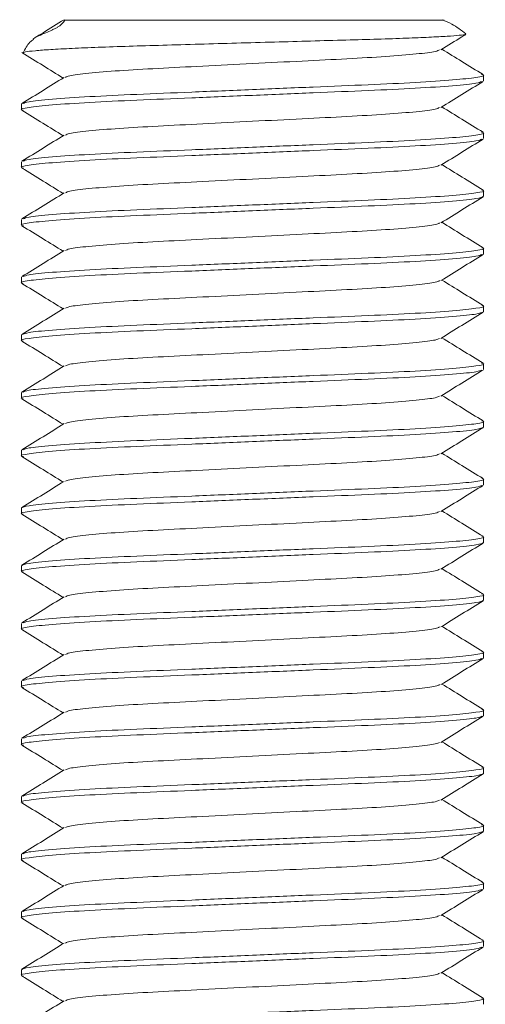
# Model space of a CAD drawing. Header units: millimetres. Extents: x 128.8 to 183.1, y 86.1 to 145.4.
# Tile 3 of 5: x 137.2 to 140.4, y 107.5 to 114.4. Entities that reach past the tile are written whole.
import ezdxf

# ---------------------------------------------------------------- set-up
doc = ezdxf.new("R2010")
doc.units = ezdxf.units.MM

msp = doc.modelspace()

# ---------------------------------------------------------------- linework, layer by layer
at = {"color": 7, "linetype": 'Continuous', "lineweight": 15}
for p, q in [((140.0963, 114.3486), (137.4687, 114.3486)), ((140.3689, 113.9286), (140.3689, 113.9686)), ((137.1689, 113.7686), (137.1689, 113.7286)), ((140.3689, 113.5286), (140.3689, 113.5686)), ((137.1689, 113.3686), (137.1689, 113.3286)), ((140.3689, 113.1286), (140.3689, 113.1686)), ((137.1689, 112.9686), (137.1689, 112.9286)), ((140.3689, 112.7286), (140.3689, 112.7686)), ((137.1689, 112.5686), (137.1689, 112.5286)), ((140.3689, 112.3286), (140.3689, 112.3686)), ((137.1689, 112.1686), (137.1689, 112.1286)), ((140.3689, 111.9286), (140.3689, 111.9686)), ((137.1689, 111.7686), (137.1689, 111.7286)), ((140.3689, 111.5286), (140.3689, 111.5686)), ((137.1689, 111.3686), (137.1689, 111.3286)), ((140.3689, 111.1286), (140.3689, 111.1686)), ((137.1689, 110.9686), (137.1689, 110.9286)), ((140.3689, 110.7286), (140.3689, 110.7686)), ((137.1689, 110.5686), (137.1689, 110.5286)), ((140.3689, 110.3286), (140.3689, 110.3686)), ((137.1689, 110.1686), (137.1689, 110.1286)), ((140.3689, 109.9286), (140.3689, 109.9686)), ((137.1689, 109.7686), (137.1689, 109.7286)), ((140.3689, 109.5286), (140.3689, 109.5686)), ((137.1689, 109.3686), (137.1689, 109.3286)), ((140.3689, 109.1286), (140.3689, 109.1686)), ((137.1689, 108.9686), (137.1689, 108.9286)), ((140.3689, 108.7286), (140.3689, 108.7686)), ((137.1689, 108.5686), (137.1689, 108.5286)), ((140.3689, 108.3286), (140.3689, 108.3686)), ((137.1689, 108.1686), (137.1689, 108.1286)), ((140.3689, 107.9286), (140.3689, 107.9686)), ((137.1689, 107.7686), (137.1689, 107.7286)), ((140.3689, 107.5286), (140.3689, 107.5686))]:
    msp.add_line(p, q, dxfattribs=at)
for points, knots in [([(137.4687, 114.3486), (137.466, 114.3448), (137.4614, 114.3383), (137.4525, 114.3266), (137.4412, 114.316), (137.431, 114.3083), (137.4225, 114.3026), (137.4123, 114.2965), (137.3984, 114.289), (137.3695, 114.2752), (137.3086, 114.2499), (137.2622, 114.2314), (137.2536, 114.2203), (137.251, 114.2169)], [0, 0, 0, 0, 0.113139, 0.195101, 0.236341, 0.252859, 0.269531, 0.284233, 0.305014, 0.343637, 0.464822, 0.838004, 1, 1, 1, 1]), ([(137.465, 114.3529), (137.4161, 114.3227), (137.3478, 114.2806), (137.2795, 114.2385), (137.26, 114.2265)], [0, 0, 0, 0, 0.715525, 1, 1, 1, 1]), ([(140.2452, 114.2557), (140.2141, 114.2798), (140.1637, 114.3188), (140.1048, 114.3425), (140.0823, 114.3515)], [0, 0, 0, 0, 0.617797, 1, 1, 1, 1]), ([(137.1801, 114.1233), (137.1835, 114.1254), (137.1909, 114.1301), (137.2576, 114.1377), (137.3663, 114.1459), (137.5138, 114.1539), (137.6974, 114.1618), (137.909, 114.169), (138.1467, 114.1757), (138.3982, 114.183), (138.6601, 114.1905), (138.9197, 114.1978), (139.176, 114.2051), (139.4169, 114.2118), (139.6407, 114.218), (139.8349, 114.2245), (139.9975, 114.2314), (140.1223, 114.2381), (140.2054, 114.2447), (140.2459, 114.2496), (140.2445, 114.2521), (140.2442, 114.2526)], [0, 0, 0, 0, 0.048803, 0.106529, 0.161706, 0.218489, 0.273561, 0.330228, 0.385328, 0.442084, 0.496214, 0.551929, 0.605818, 0.661269, 0.715177, 0.770708, 0.823598, 0.878047, 0.930525, 0.984525, 1, 1, 1, 1]), ([(140.0726, 114.1442), (140.1215, 114.1743), (140.1791, 114.2098), (140.2367, 114.2453), (140.2454, 114.2507)], [0, 0, 0, 0, 0.848516, 1, 1, 1, 1]), ([(137.2518, 114.216), (137.2436, 114.2098), (137.2122, 114.1856), (137.1943, 114.1495), (137.181, 114.1227)], [0, 0, 0, 0, 0.258931, 1, 1, 1, 1]), ([(137.1718, 114.1251), (137.2207, 114.0949), (137.3161, 114.0361), (137.4115, 113.9773), (137.458, 113.9486)], [0, 0, 0, 0, 0.512494, 1, 1, 1, 1]), ([(140.0639, 114.144), (140.0572, 114.1404), (140.0409, 114.1313), (139.9126, 114.1152), (139.703, 114.0976), (139.4297, 114.0819), (139.1132, 114.0662), (138.7689, 114.0486), (138.4246, 114.0309), (138.1081, 114.0153), (137.8347, 113.9996), (137.6252, 113.9819), (137.4967, 113.9659), (137.4804, 113.9568), (137.4737, 113.9531)], [0, 0, 0, 0, 0.061175, 0.15012, 0.239065, 0.324965, 0.410864, 0.499809, 0.588754, 0.674654, 0.760553, 0.849498, 0.938443, 1, 1, 1, 1]), ([(140.3655, 113.9724), (140.3166, 114.0025), (140.2214, 114.0612), (140.1261, 114.12), (140.0798, 114.1486)], [0, 0, 0, 0, 0.5132633, 1, 1, 1, 1]), ([(140.3555, 113.9726), (140.3608, 113.9713), (140.3867, 113.9646), (140.3274, 113.9529), (140.1725, 113.9352), (139.9111, 113.9176), (139.5779, 113.9019), (139.1902, 113.8862), (138.7689, 113.8686), (138.3475, 113.8509), (137.9602, 113.8353), (137.6257, 113.8196), (137.369, 113.8019), (137.2098, 113.7856), (137.1897, 113.7762), (137.1811, 113.7722)], [0, 0, 0, 0, 0.020762, 0.102494, 0.187119, 0.271744, 0.353476, 0.435209, 0.519834, 0.604459, 0.686191, 0.767923, 0.852548, 0.937174, 1, 1, 1, 1]), ([(140.3551, 113.9244), (140.3467, 113.9206), (140.3267, 113.9114), (140.1687, 113.8952), (139.9121, 113.8776), (139.5776, 113.8619), (139.1903, 113.8462), (138.7689, 113.8286), (138.3476, 113.8109), (137.9599, 113.7953), (137.6267, 113.7796), (137.3652, 113.7619), (137.2107, 113.7442), (137.1511, 113.7327), (137.1762, 113.7262), (137.1808, 113.725)], [0, 0, 0, 0, 0.060573, 0.145602, 0.230631, 0.312753, 0.394876, 0.479905, 0.564934, 0.647056, 0.729179, 0.814208, 0.899237, 0.981359, 1, 1, 1, 1]), ([(137.465, 113.9529), (137.4161, 113.9228), (137.3184, 113.8625), (137.2206, 113.8022), (137.1717, 113.772)], [0, 0, 0, 0, 0.499909, 1, 1, 1, 1]), ([(140.072, 113.7438), (140.1209, 113.774), (140.2186, 113.8343), (140.3164, 113.8945), (140.3653, 113.9247)], [0, 0, 0, 0, 0.4999168, 1, 1, 1, 1]), ([(137.1716, 113.7252), (137.2205, 113.6951), (137.316, 113.6362), (137.4114, 113.5773), (137.458, 113.5486)], [0, 0, 0, 0, 0.512129, 1, 1, 1, 1]), ([(140.0628, 113.7437), (140.0563, 113.7401), (140.0401, 113.7312), (139.9125, 113.7152), (139.703, 113.6976), (139.4297, 113.6819), (139.1132, 113.6662), (138.7689, 113.6486), (138.4246, 113.6309), (138.1081, 113.6153), (137.8347, 113.5996), (137.6252, 113.5819), (137.4968, 113.5659), (137.4805, 113.5568), (137.4738, 113.5531)], [0, 0, 0, 0, 0.059227, 0.148374, 0.237522, 0.323617, 0.409712, 0.49886, 0.588008, 0.674103, 0.760198, 0.849346, 0.938493, 1, 1, 1, 1]), ([(140.3655, 113.5724), (140.3166, 113.6026), (140.2213, 113.6613), (140.1261, 113.72), (140.0797, 113.7486)], [0, 0, 0, 0, 0.513236, 1, 1, 1, 1]), ([(140.3554, 113.5726), (140.3607, 113.5713), (140.3867, 113.5647), (140.3274, 113.5529), (140.1725, 113.5352), (139.9111, 113.5176), (139.5779, 113.5019), (139.1902, 113.4862), (138.7689, 113.4686), (138.3475, 113.4509), (137.9602, 113.4353), (137.6257, 113.4196), (137.369, 113.4019), (137.2099, 113.3856), (137.1898, 113.3762), (137.1812, 113.3723)], [0, 0, 0, 0, 0.020992, 0.102723, 0.187346, 0.27197, 0.353701, 0.435432, 0.520056, 0.60468, 0.686411, 0.768142, 0.852765, 0.937389, 1, 1, 1, 1]), ([(140.3566, 113.5249), (140.348, 113.5209), (140.3279, 113.5116), (140.1688, 113.4952), (139.912, 113.4776), (139.5776, 113.4619), (139.1902, 113.4462), (138.7689, 113.4286), (138.3476, 113.4109), (137.9599, 113.3953), (137.6267, 113.3796), (137.3653, 113.3619), (137.2104, 113.3442), (137.151, 113.3325), (137.177, 113.3259), (137.1822, 113.3246)], [0, 0, 0, 0, 0.062707, 0.147346, 0.231985, 0.313731, 0.395477, 0.480117, 0.564756, 0.646502, 0.728248, 0.812887, 0.897526, 0.979272, 1, 1, 1, 1]), ([(137.4651, 113.5529), (137.4162, 113.5228), (137.3184, 113.4625), (137.2206, 113.4022), (137.1717, 113.3721)], [0, 0, 0, 0, 0.4999101, 1, 1, 1, 1]), ([(140.0727, 113.3442), (140.1216, 113.3744), (140.2194, 113.4347), (140.3172, 113.495), (140.3661, 113.5251)], [0, 0, 0, 0, 0.49991, 1, 1, 1, 1]), ([(137.1722, 113.3248), (137.2211, 113.2947), (137.3164, 113.2359), (137.4116, 113.1772), (137.458, 113.1486)], [0, 0, 0, 0, 0.51306, 1, 1, 1, 1]), ([(140.064, 113.3441), (140.0573, 113.3404), (140.041, 113.3313), (139.9126, 113.3152), (139.703, 113.2976), (139.4297, 113.2819), (139.1132, 113.2662), (138.7689, 113.2486), (138.4246, 113.2309), (138.1081, 113.2153), (137.8347, 113.1996), (137.6253, 113.1819), (137.4977, 113.166), (137.4814, 113.1571), (137.4749, 113.1535)], [0, 0, 0, 0, 0.061574, 0.150712, 0.239851, 0.325937, 0.412024, 0.501163, 0.590301, 0.676388, 0.762474, 0.851613, 0.940751, 1, 1, 1, 1]), ([(140.3662, 113.172), (140.3173, 113.2021), (140.2218, 113.261), (140.1263, 113.3199), (140.0798, 113.3486)], [0, 0, 0, 0, 0.512122, 1, 1, 1, 1]), ([(137.4658, 113.1533), (137.4169, 113.1232), (137.3191, 113.0629), (137.2214, 113.0027), (137.1725, 112.9725)], [0, 0, 0, 0, 0.499917, 1, 1, 1, 1]), ([(140.3569, 113.1722), (140.3616, 113.171), (140.3866, 113.1645), (140.3271, 113.1529), (140.1726, 113.1352), (139.9111, 113.1176), (139.5779, 113.1019), (139.1902, 113.0862), (138.7689, 113.0686), (138.3475, 113.0509), (137.9602, 113.0353), (137.6257, 113.0196), (137.3691, 113.0019), (137.2111, 112.9857), (137.191, 112.9765), (137.1827, 112.9727)], [0, 0, 0, 0, 0.018641, 0.100761, 0.185787, 0.270814, 0.352933, 0.435053, 0.520079, 0.605106, 0.687225, 0.769345, 0.854371, 0.939398, 1, 1, 1, 1]), ([(140.3689, 113.1286), (140.3586, 113.1234), (140.3377, 113.1129), (140.1697, 113.0953), (139.9118, 113.0776), (139.5777, 113.0619), (139.1902, 113.0462), (138.7689, 113.0286), (138.3476, 113.0109), (137.9599, 112.9953), (137.6267, 112.9796), (137.3653, 112.9619), (137.2104, 112.9442), (137.151, 112.9325), (137.1771, 112.9259), (137.1824, 112.9245)], [0, 0, 0, 0, 0.080196, 0.16323, 0.246264, 0.32646, 0.406656, 0.48969, 0.572725, 0.652921, 0.733117, 0.816151, 0.899185, 0.979381, 1, 1, 1, 1]), ([(140.0727, 112.9442), (140.1216, 112.9744), (140.2194, 113.0347), (140.3172, 113.095), (140.3661, 113.1251)], [0, 0, 0, 0, 0.499909, 1, 1, 1, 1]), ([(140.064, 112.9441), (140.0574, 112.9404), (140.041, 112.9313), (139.9126, 112.9152), (139.703, 112.8976), (139.4297, 112.8819), (139.1132, 112.8662), (138.7689, 112.8486), (138.4246, 112.8309), (138.1081, 112.8153), (137.8347, 112.7996), (137.6252, 112.7819), (137.4969, 112.7659), (137.4805, 112.7568), (137.4739, 112.7531)], [0, 0, 0, 0, 0.06147, 0.150423, 0.239377, 0.325285, 0.411193, 0.500146, 0.5891, 0.675008, 0.760916, 0.84987, 0.938823, 1, 1, 1, 1]), ([(140.366, 112.7721), (140.3171, 112.8022), (140.2217, 112.8611), (140.1263, 112.9199), (140.0798, 112.9486)], [0, 0, 0, 0, 0.512489, 1, 1, 1, 1]), ([(137.1723, 112.9247), (137.2212, 112.8946), (137.3165, 112.8359), (137.4117, 112.7772), (137.458, 112.7486)], [0, 0, 0, 0, 0.513409, 1, 1, 1, 1]), ([(137.4651, 112.753), (137.4163, 112.7228), (137.3185, 112.6626), (137.2208, 112.6023), (137.1719, 112.5722)], [0, 0, 0, 0, 0.499923, 1, 1, 1, 1]), ([(140.3565, 112.7723), (140.3613, 112.7711), (140.3867, 112.7645), (140.3272, 112.7529), (140.1725, 112.7352), (139.9111, 112.7176), (139.5779, 112.7019), (139.1902, 112.6862), (138.7689, 112.6686), (138.3475, 112.6509), (137.9602, 112.6353), (137.6257, 112.6196), (137.369, 112.6019), (137.2102, 112.5856), (137.1901, 112.5763), (137.1815, 112.5724)], [0, 0, 0, 0, 0.01927, 0.101189, 0.186008, 0.270827, 0.352746, 0.434665, 0.519484, 0.604303, 0.686222, 0.768141, 0.85296, 0.937779, 1, 1, 1, 1]), ([(140.3568, 112.725), (140.3482, 112.721), (140.3281, 112.7116), (140.1688, 112.6952), (139.912, 112.6776), (139.5776, 112.6619), (139.1902, 112.6462), (138.7689, 112.6286), (138.3476, 112.6109), (137.9599, 112.5953), (137.6267, 112.5796), (137.3652, 112.5619), (137.2106, 112.5442), (137.1511, 112.5326), (137.1765, 112.5261), (137.1813, 112.5248)], [0, 0, 0, 0, 0.063108, 0.1478359, 0.2325638, 0.3143954, 0.396227, 0.4809549, 0.5656828, 0.6475144, 0.729346, 0.8140739, 0.8988018, 0.9806335, 1, 1, 1, 1]), ([(140.0728, 112.5443), (140.1217, 112.5745), (140.2195, 112.6348), (140.3173, 112.695), (140.3662, 112.7252)], [0, 0, 0, 0, 0.499914, 1, 1, 1, 1]), ([(140.0643, 112.5442), (140.0575, 112.5404), (140.0412, 112.5313), (139.9126, 112.5152), (139.703, 112.4976), (139.4297, 112.4819), (139.1132, 112.4662), (138.7689, 112.4486), (138.4246, 112.4309), (138.1081, 112.4153), (137.8348, 112.3996), (137.6252, 112.3819), (137.4966, 112.3658), (137.4803, 112.3567), (137.4736, 112.353)], [0, 0, 0, 0, 0.061859, 0.150714, 0.239569, 0.325381, 0.411194, 0.500049, 0.588903, 0.674716, 0.760528, 0.849383, 0.938238, 1, 1, 1, 1]), ([(140.3658, 112.3722), (140.3169, 112.4024), (140.2215, 112.4611), (140.1262, 112.5199), (140.0798, 112.5486)], [0, 0, 0, 0, 0.51279, 1, 1, 1, 1]), ([(137.1718, 112.525), (137.2207, 112.4949), (137.3161, 112.4361), (137.4115, 112.3773), (137.458, 112.3486)], [0, 0, 0, 0, 0.51243, 1, 1, 1, 1]), ([(137.465, 112.3529), (137.4161, 112.3227), (137.3183, 112.2624), (137.2205, 112.2021), (137.1716, 112.172)], [0, 0, 0, 0, 0.499909, 1, 1, 1, 1]), ([(140.356, 112.3724), (140.3611, 112.3712), (140.3867, 112.3646), (140.3273, 112.3529), (140.1725, 112.3352), (139.9111, 112.3176), (139.5779, 112.3019), (139.1902, 112.2862), (138.7689, 112.2686), (138.3475, 112.2509), (137.9602, 112.2353), (137.6257, 112.2196), (137.369, 112.2019), (137.2097, 112.1855), (137.1895, 112.1762), (137.1809, 112.1722)], [0, 0, 0, 0, 0.019981, 0.101757, 0.186428, 0.271098, 0.352874, 0.43465, 0.519321, 0.603991, 0.685767, 0.767543, 0.852214, 0.936884, 1, 1, 1, 1]), ([(140.3551, 112.3245), (140.3468, 112.3206), (140.3267, 112.3114), (140.1687, 112.2952), (139.9121, 112.2776), (139.5776, 112.2619), (139.1903, 112.2462), (138.7689, 112.2286), (138.3476, 112.2109), (137.9599, 112.1953), (137.6267, 112.1796), (137.3652, 112.1619), (137.2106, 112.1442), (137.1511, 112.1327), (137.1763, 112.1262), (137.181, 112.125)], [0, 0, 0, 0, 0.060614, 0.145621, 0.230628, 0.312729, 0.39483, 0.479837, 0.564843, 0.646944, 0.729045, 0.814052, 0.899059, 0.98116, 1, 1, 1, 1]), ([(140.0721, 112.1439), (140.1209, 112.174), (140.2187, 112.2343), (140.3164, 112.2945), (140.3653, 112.3247)], [0, 0, 0, 0, 0.499921, 1, 1, 1, 1]), ([(137.1716, 112.1252), (137.2205, 112.095), (137.316, 112.0362), (137.4115, 111.9773), (137.458, 111.9486)], [0, 0, 0, 0, 0.512271, 1, 1, 1, 1]), ([(140.0629, 112.1437), (140.0564, 112.1401), (140.0402, 112.1312), (139.9125, 112.1152), (139.703, 112.0976), (139.4297, 112.0819), (139.1132, 112.0662), (138.7689, 112.0486), (138.4246, 112.0309), (138.1081, 112.0153), (137.8347, 111.9996), (137.6252, 111.9819), (137.4968, 111.9659), (137.4805, 111.9568), (137.4738, 111.9531)], [0, 0, 0, 0, 0.059413, 0.148553, 0.237693, 0.323781, 0.40987, 0.49901, 0.58815, 0.674238, 0.760326, 0.849467, 0.938607, 1, 1, 1, 1]), ([(140.3653, 111.9725), (140.3164, 112.0027), (140.2212, 112.0613), (140.126, 112.12), (140.0797, 112.1486)], [0, 0, 0, 0, 0.51362, 1, 1, 1, 1]), ([(140.3558, 111.9247), (140.3473, 111.9208), (140.3272, 111.9115), (140.1687, 111.8952), (139.912, 111.8776), (139.5776, 111.8619), (139.1902, 111.8462), (138.7689, 111.8286), (138.3476, 111.8109), (137.9599, 111.7953), (137.6267, 111.7796), (137.3652, 111.7619), (137.2106, 111.7442), (137.1511, 111.7326), (137.1764, 111.7261), (137.1812, 111.7249)], [0, 0, 0, 0, 0.061557, 0.146441, 0.231325, 0.313307, 0.39529, 0.480174, 0.565058, 0.64704, 0.729022, 0.813906, 0.89879, 0.980773, 1, 1, 1, 1]), ([(137.4651, 111.953), (137.4162, 111.9228), (137.3185, 111.8625), (137.2207, 111.8023), (137.1718, 111.7721)], [0, 0, 0, 0, 0.499917, 1, 1, 1, 1]), ([(140.355, 111.9727), (140.3605, 111.9714), (140.3868, 111.9647), (140.3274, 111.9529), (140.1725, 111.9352), (139.9111, 111.9176), (139.5779, 111.9019), (139.1902, 111.8862), (138.7689, 111.8686), (138.3475, 111.8509), (137.9602, 111.8353), (137.6257, 111.8196), (137.369, 111.8019), (137.2101, 111.7856), (137.1899, 111.7763), (137.1814, 111.7723)], [0, 0, 0, 0, 0.021515, 0.103226, 0.187829, 0.272433, 0.354144, 0.435855, 0.520458, 0.605061, 0.686772, 0.768484, 0.853087, 0.93769, 1, 1, 1, 1]), ([(140.0724, 111.744), (140.1212, 111.7742), (140.219, 111.8345), (140.3168, 111.8947), (140.3657, 111.9249)], [0, 0, 0, 0, 0.499917, 1, 1, 1, 1]), ([(137.1717, 111.7251), (137.2206, 111.6949), (137.3161, 111.6361), (137.4115, 111.5773), (137.458, 111.5486)], [0, 0, 0, 0, 0.512317, 1, 1, 1, 1]), ([(140.0634, 111.7439), (140.0568, 111.7402), (140.0405, 111.7312), (139.9125, 111.7152), (139.703, 111.6976), (139.4297, 111.6819), (139.1132, 111.6662), (138.7689, 111.6486), (138.4246, 111.6309), (138.1081, 111.6153), (137.8347, 111.5996), (137.6253, 111.5819), (137.4975, 111.566), (137.4812, 111.557), (137.4746, 111.5534)], [0, 0, 0, 0, 0.060412, 0.149608, 0.238804, 0.324947, 0.411089, 0.500285, 0.589482, 0.675624, 0.761766, 0.850963, 0.940159, 1, 1, 1, 1]), ([(140.3661, 111.572), (140.3172, 111.6022), (140.2218, 111.661), (140.1263, 111.7199), (140.0798, 111.7486)], [0, 0, 0, 0, 0.512181, 1, 1, 1, 1]), ([(140.3689, 111.5286), (140.3586, 111.5234), (140.3377, 111.5129), (140.1697, 111.4953), (139.9118, 111.4776), (139.5777, 111.4619), (139.1902, 111.4462), (138.7689, 111.4286), (138.3476, 111.4109), (137.9599, 111.3953), (137.6267, 111.3796), (137.3653, 111.3619), (137.2103, 111.3442), (137.151, 111.3325), (137.1773, 111.3258), (137.1828, 111.3244)], [0, 0, 0, 0, 0.080154, 0.163144, 0.246135, 0.326288, 0.406442, 0.489433, 0.572423, 0.652577, 0.73273, 0.815721, 0.898711, 0.978865, 1, 1, 1, 1]), ([(137.4656, 111.5532), (137.4167, 111.5231), (137.319, 111.4628), (137.2212, 111.4026), (137.1723, 111.3724)], [0, 0, 0, 0, 0.4999161, 1, 1, 1, 1]), ([(140.3568, 111.5722), (140.3615, 111.571), (140.3866, 111.5645), (140.3271, 111.5529), (140.1725, 111.5352), (139.9111, 111.5176), (139.5779, 111.5019), (139.1902, 111.4862), (138.7689, 111.4686), (138.3475, 111.4509), (137.9602, 111.4353), (137.6257, 111.4196), (137.3691, 111.4019), (137.2108, 111.3857), (137.1907, 111.3765), (137.1823, 111.3726)], [0, 0, 0, 0, 0.01887, 0.100925, 0.185885, 0.270845, 0.352901, 0.434956, 0.519916, 0.604876, 0.686932, 0.768987, 0.853947, 0.938907, 1, 1, 1, 1]), ([(140.0726, 111.3442), (140.1215, 111.3743), (140.2193, 111.4346), (140.3171, 111.4949), (140.366, 111.525)], [0, 0, 0, 0, 0.499913, 1, 1, 1, 1]), ([(137.1725, 111.3246), (137.2214, 111.2945), (137.3166, 111.2358), (137.4117, 111.1771), (137.458, 111.1486)], [0, 0, 0, 0, 0.513677, 1, 1, 1, 1]), ([(140.0639, 111.344), (140.0572, 111.3404), (140.0409, 111.3313), (139.9126, 111.3152), (139.703, 111.2976), (139.4297, 111.2819), (139.1132, 111.2662), (138.7689, 111.2486), (138.4246, 111.2309), (138.1081, 111.2153), (137.8347, 111.1996), (137.6253, 111.1819), (137.4973, 111.166), (137.481, 111.157), (137.4745, 111.1533)], [0, 0, 0, 0, 0.0613005, 0.1503824, 0.2394643, 0.3254963, 0.4115282, 0.5006101, 0.589692, 0.675724, 0.7617559, 0.8508378, 0.9399197, 1, 1, 1, 1]), ([(140.3661, 111.1721), (140.3172, 111.2022), (140.2217, 111.261), (140.1263, 111.3199), (140.0798, 111.3486)], [0, 0, 0, 0, 0.512372, 1, 1, 1, 1]), ([(140.3567, 111.1722), (140.3614, 111.171), (140.3867, 111.1645), (140.3272, 111.1529), (140.1725, 111.1352), (139.9111, 111.1176), (139.5779, 111.1019), (139.1902, 111.0862), (138.7689, 111.0686), (138.3475, 111.0509), (137.9601, 111.0353), (137.626, 111.0196), (137.3681, 111.0019), (137.2, 110.9843), (137.1792, 110.9738), (137.1689, 110.9686)], [0, 0, 0, 0, 0.018636, 0.098994, 0.182197, 0.265399, 0.345757, 0.426116, 0.509318, 0.59252, 0.672879, 0.753237, 0.836439, 0.919642, 1, 1, 1, 1]), ([(140.3569, 111.125), (140.3483, 111.121), (140.3281, 111.1116), (140.1688, 111.0952), (139.912, 111.0776), (139.5776, 111.0619), (139.1902, 111.0462), (138.7689, 111.0286), (138.3476, 111.0109), (137.9599, 110.9953), (137.6267, 110.9796), (137.3652, 110.9619), (137.2105, 110.9442), (137.1511, 110.9326), (137.1766, 110.9261), (137.1815, 110.9248)], [0, 0, 0, 0, 0.063203, 0.147897, 0.232592, 0.314391, 0.39619, 0.480884, 0.565578, 0.647377, 0.729176, 0.81387, 0.898565, 0.980364, 1, 1, 1, 1]), ([(137.4655, 111.1532), (137.4166, 111.1231), (137.3189, 111.0628), (137.2212, 111.0025), (137.1723, 110.9724)], [0, 0, 0, 0, 0.499926, 1, 1, 1, 1]), ([(140.0728, 110.9443), (140.1217, 110.9745), (140.2195, 111.0348), (140.3173, 111.095), (140.3662, 111.1252)], [0, 0, 0, 0, 0.4999094, 1, 1, 1, 1]), ([(137.1719, 110.925), (137.2208, 110.8949), (137.3162, 110.8361), (137.4115, 110.7773), (137.458, 110.7486)], [0, 0, 0, 0, 0.5125768, 1, 1, 1, 1]), ([(140.0643, 110.9442), (140.0575, 110.9404), (140.0412, 110.9313), (139.9126, 110.9152), (139.703, 110.8976), (139.4297, 110.8819), (139.1132, 110.8662), (138.7689, 110.8486), (138.4246, 110.8309), (138.1081, 110.8153), (137.8348, 110.7996), (137.6252, 110.7819), (137.4965, 110.7658), (137.4802, 110.7567), (137.4735, 110.753)], [0, 0, 0, 0, 0.061844, 0.150685, 0.239525, 0.325324, 0.411123, 0.499964, 0.588805, 0.674604, 0.760403, 0.849243, 0.938084, 1, 1, 1, 1]), ([(140.3661, 110.7721), (140.3172, 110.8022), (140.2217, 110.861), (140.1263, 110.9199), (140.0798, 110.9486)], [0, 0, 0, 0, 0.5124162, 1, 1, 1, 1]), ([(140.3566, 110.7723), (140.3614, 110.771), (140.3867, 110.7645), (140.3272, 110.7529), (140.1725, 110.7352), (139.9111, 110.7176), (139.5779, 110.7019), (139.1902, 110.6862), (138.7689, 110.6686), (138.3475, 110.6509), (137.9601, 110.6353), (137.626, 110.6196), (137.3681, 110.6019), (137.2, 110.5843), (137.1792, 110.5738), (137.1689, 110.5686)], [0, 0, 0, 0, 0.018735, 0.099085, 0.182279, 0.265473, 0.345823, 0.426173, 0.509367, 0.592561, 0.672912, 0.753262, 0.836456, 0.91965, 1, 1, 1, 1]), ([(140.3689, 110.7286), (140.3586, 110.7234), (140.3377, 110.7129), (140.1697, 110.6953), (139.9118, 110.6776), (139.5777, 110.6619), (139.1902, 110.6462), (138.7689, 110.6286), (138.3476, 110.6109), (137.9599, 110.5953), (137.6267, 110.5796), (137.3652, 110.5619), (137.2106, 110.5442), (137.1511, 110.5326), (137.1764, 110.5261), (137.1812, 110.5249)], [0, 0, 0, 0, 0.080343, 0.163529, 0.246715, 0.327058, 0.4074, 0.490587, 0.573773, 0.654115, 0.734458, 0.817644, 0.90083, 0.981173, 1, 1, 1, 1]), ([(137.4649, 110.7528), (137.416, 110.7227), (137.3182, 110.6624), (137.2205, 110.6021), (137.1716, 110.572)], [0, 0, 0, 0, 0.499911, 1, 1, 1, 1]), ([(140.0725, 110.5441), (140.1214, 110.5743), (140.2191, 110.6345), (140.3169, 110.6948), (140.3657, 110.7249)], [0, 0, 0, 0, 0.499926, 1, 1, 1, 1]), ([(137.1717, 110.5251), (137.2206, 110.4949), (137.3161, 110.4361), (137.4115, 110.3773), (137.458, 110.3486)], [0, 0, 0, 0, 0.51246, 1, 1, 1, 1]), ([(140.0637, 110.544), (140.0571, 110.5403), (140.0408, 110.5313), (139.9125, 110.5152), (139.703, 110.4976), (139.4297, 110.4819), (139.1132, 110.4662), (138.7689, 110.4486), (138.4246, 110.4309), (138.1081, 110.4153), (137.8347, 110.3996), (137.6252, 110.3819), (137.4968, 110.3659), (137.4805, 110.3568), (137.4738, 110.3531)], [0, 0, 0, 0, 0.0608436, 0.1498486, 0.2388537, 0.3248114, 0.4107691, 0.4997741, 0.5887791, 0.6747368, 0.7606945, 0.8496996, 0.9387046, 1, 1, 1, 1]), ([(140.3653, 110.3725), (140.3164, 110.4027), (140.2212, 110.4613), (140.126, 110.52), (140.0797, 110.5486)], [0, 0, 0, 0, 0.513656, 1, 1, 1, 1]), ([(137.4651, 110.353), (137.4162, 110.3228), (137.3185, 110.2625), (137.2207, 110.2023), (137.1718, 110.1721)], [0, 0, 0, 0, 0.499912, 1, 1, 1, 1]), ([(140.3551, 110.3727), (140.3605, 110.3713), (140.3868, 110.3647), (140.3274, 110.3529), (140.1725, 110.3352), (139.9111, 110.3176), (139.5779, 110.3019), (139.1902, 110.2862), (138.7689, 110.2686), (138.3475, 110.2509), (137.9602, 110.2353), (137.6257, 110.2196), (137.369, 110.2019), (137.21, 110.1856), (137.1898, 110.1763), (137.1813, 110.1723)], [0, 0, 0, 0, 0.021464, 0.103167, 0.187763, 0.272358, 0.354062, 0.435765, 0.52036, 0.604956, 0.686659, 0.768363, 0.852958, 0.937554, 1, 1, 1, 1]), ([(140.3689, 110.3286), (140.3586, 110.3234), (140.3377, 110.3129), (140.1697, 110.2953), (139.9118, 110.2776), (139.5777, 110.2619), (139.1902, 110.2462), (138.7689, 110.2286), (138.3476, 110.2109), (137.9599, 110.1953), (137.6267, 110.1796), (137.3652, 110.1619), (137.2107, 110.1442), (137.1511, 110.1327), (137.1762, 110.1262), (137.1809, 110.125)], [0, 0, 0, 0, 0.080388, 0.163621, 0.246854, 0.327242, 0.40763, 0.490863, 0.574096, 0.654484, 0.734872, 0.818105, 0.901338, 0.981726, 1, 1, 1, 1]), ([(140.072, 110.1438), (140.1209, 110.174), (140.2187, 110.2343), (140.3165, 110.2945), (140.3654, 110.3247)], [0, 0, 0, 0, 0.499916, 1, 1, 1, 1]), ([(140.3659, 109.9722), (140.317, 110.0023), (140.2216, 110.0611), (140.1263, 110.1199), (140.0797, 110.1486)], [0, 0, 0, 0, 0.5124411, 1, 1, 1, 1]), ([(137.1716, 110.1252), (137.2205, 110.095), (137.316, 110.0362), (137.4114, 109.9773), (137.458, 109.9486)], [0, 0, 0, 0, 0.512123, 1, 1, 1, 1]), ([(140.0629, 110.1437), (140.0564, 110.1401), (140.0401, 110.1312), (139.9125, 110.1152), (139.703, 110.0976), (139.4297, 110.0819), (139.1132, 110.0662), (138.7689, 110.0486), (138.4246, 110.0309), (138.1081, 110.0153), (137.8347, 109.9996), (137.6252, 109.9819), (137.4971, 109.9659), (137.4808, 109.9569), (137.4742, 109.9532)], [0, 0, 0, 0, 0.059405, 0.148616, 0.237826, 0.323982, 0.410139, 0.499349, 0.58856, 0.674716, 0.760872, 0.850083, 0.939293, 1, 1, 1, 1]), ([(137.4653, 109.9531), (137.4165, 109.923), (137.3187, 109.8627), (137.2209, 109.8024), (137.172, 109.7723)], [0, 0, 0, 0, 0.499918, 1, 1, 1, 1]), ([(140.3563, 109.9723), (140.3612, 109.9711), (140.3867, 109.9646), (140.3272, 109.9529), (140.1725, 109.9352), (139.9111, 109.9176), (139.5779, 109.9019), (139.1902, 109.8862), (138.7689, 109.8686), (138.3475, 109.8509), (137.9602, 109.8353), (137.6257, 109.8196), (137.369, 109.8019), (137.2104, 109.7856), (137.1903, 109.7764), (137.1818, 109.7725)], [0, 0, 0, 0, 0.019531, 0.101467, 0.186303, 0.271138, 0.353074, 0.43501, 0.519846, 0.604682, 0.686618, 0.768554, 0.853389, 0.938225, 1, 1, 1, 1]), ([(140.3565, 109.9249), (140.348, 109.9209), (140.3278, 109.9116), (140.1688, 109.8952), (139.912, 109.8776), (139.5776, 109.8619), (139.1902, 109.8462), (138.7689, 109.8286), (138.3476, 109.8109), (137.9599, 109.7953), (137.6267, 109.7796), (137.3653, 109.7619), (137.2104, 109.7442), (137.151, 109.7325), (137.1771, 109.7259), (137.1825, 109.7245)], [0, 0, 0, 0, 0.0625579, 0.14718, 0.2318022, 0.3135317, 0.3952612, 0.4798833, 0.5645055, 0.646235, 0.7279644, 0.8125866, 0.8972088, 0.9789382, 1, 1, 1, 1]), ([(140.0727, 109.7442), (140.1216, 109.7744), (140.2193, 109.8347), (140.3171, 109.8949), (140.366, 109.9251)], [0, 0, 0, 0, 0.499911, 1, 1, 1, 1]), ([(140.064, 109.7441), (140.0573, 109.7404), (140.041, 109.7313), (139.9126, 109.7152), (139.703, 109.6976), (139.4297, 109.6819), (139.1132, 109.6662), (138.7689, 109.6486), (138.4246, 109.6309), (138.1081, 109.6153), (137.8347, 109.5996), (137.6253, 109.5819), (137.4977, 109.566), (137.4814, 109.5571), (137.4749, 109.5535)], [0, 0, 0, 0, 0.0614668, 0.150611, 0.2397552, 0.3258473, 0.4119394, 0.5010836, 0.5902278, 0.6763199, 0.762412, 0.8515562, 0.9407004, 1, 1, 1, 1]), ([(140.3662, 109.572), (140.3173, 109.6021), (140.2218, 109.661), (140.1263, 109.7199), (140.0798, 109.7486)], [0, 0, 0, 0, 0.5122327, 1, 1, 1, 1]), ([(137.1723, 109.7247), (137.2212, 109.6946), (137.3165, 109.6359), (137.4117, 109.5772), (137.458, 109.5486)], [0, 0, 0, 0, 0.513286, 1, 1, 1, 1]), ([(137.4657, 109.5533), (137.4169, 109.5232), (137.3191, 109.4629), (137.2214, 109.4027), (137.1725, 109.3725)], [0, 0, 0, 0, 0.499921, 1, 1, 1, 1]), ([(140.3568, 109.5722), (140.3615, 109.571), (140.3866, 109.5645), (140.3271, 109.5529), (140.1726, 109.5352), (139.9111, 109.5176), (139.5779, 109.5019), (139.1902, 109.4862), (138.7689, 109.4686), (138.3475, 109.4509), (137.9602, 109.4353), (137.6257, 109.4196), (137.3691, 109.4019), (137.2111, 109.3857), (137.1911, 109.3766), (137.1827, 109.3727)], [0, 0, 0, 0, 0.018774, 0.100887, 0.185907, 0.270927, 0.353041, 0.435155, 0.520175, 0.605195, 0.687308, 0.769422, 0.854442, 0.939462, 1, 1, 1, 1]), ([(140.3567, 109.5249), (140.3481, 109.521), (140.328, 109.5116), (140.1688, 109.4952), (139.912, 109.4776), (139.5776, 109.4619), (139.1902, 109.4462), (138.7689, 109.4286), (138.3476, 109.4109), (137.9599, 109.3953), (137.6267, 109.3796), (137.3653, 109.3619), (137.2104, 109.3442), (137.151, 109.3325), (137.177, 109.3259), (137.1823, 109.3246)], [0, 0, 0, 0, 0.062831, 0.147455, 0.232079, 0.313811, 0.395542, 0.480166, 0.56479, 0.646522, 0.728253, 0.812877, 0.897501, 0.979233, 1, 1, 1, 1]), ([(140.0727, 109.3443), (140.1216, 109.3744), (140.2194, 109.4347), (140.3172, 109.495), (140.3661, 109.5251)], [0, 0, 0, 0, 0.4999087, 1, 1, 1, 1]), ([(140.0641, 109.3441), (140.0574, 109.3404), (140.0411, 109.3313), (139.9126, 109.3152), (139.703, 109.2976), (139.4297, 109.2819), (139.1132, 109.2662), (138.7689, 109.2486), (138.4246, 109.2309), (138.1081, 109.2153), (137.8348, 109.1996), (137.6252, 109.1819), (137.4966, 109.1658), (137.4802, 109.1567), (137.4735, 109.153)], [0, 0, 0, 0, 0.0615168, 0.1503962, 0.2392756, 0.325112, 0.4109484, 0.4998278, 0.5887072, 0.6745436, 0.76038, 0.8492594, 0.9381388, 1, 1, 1, 1]), ([(140.366, 109.1721), (140.3171, 109.2023), (140.2217, 109.2611), (140.1263, 109.3199), (140.0798, 109.3486)], [0, 0, 0, 0, 0.512462, 1, 1, 1, 1]), ([(137.1722, 109.3248), (137.2211, 109.2946), (137.3164, 109.2359), (137.4117, 109.1772), (137.458, 109.1486)], [0, 0, 0, 0, 0.513264, 1, 1, 1, 1]), ([(140.3689, 109.1286), (140.3586, 109.1234), (140.3377, 109.1129), (140.1697, 109.0953), (139.9118, 109.0776), (139.5777, 109.0619), (139.1902, 109.0462), (138.7689, 109.0286), (138.3476, 109.0109), (137.9599, 108.9953), (137.6267, 108.9796), (137.3652, 108.9619), (137.2106, 108.9442), (137.1511, 108.9326), (137.1765, 108.9261), (137.1814, 108.9248)], [0, 0, 0, 0, 0.080323, 0.163488, 0.246654, 0.326977, 0.4073, 0.490465, 0.573631, 0.653954, 0.734277, 0.817442, 0.900608, 0.980931, 1, 1, 1, 1]), ([(137.4649, 109.1529), (137.4161, 109.1227), (137.3183, 109.0624), (137.2205, 109.0021), (137.1716, 108.972)], [0, 0, 0, 0, 0.4999149, 1, 1, 1, 1]), ([(140.3564, 109.1723), (140.3613, 109.1711), (140.3867, 109.1646), (140.3272, 109.1529), (140.1725, 109.1352), (139.9111, 109.1176), (139.5779, 109.1019), (139.1902, 109.0862), (138.7689, 109.0686), (138.3475, 109.0509), (137.9602, 109.0353), (137.6257, 109.0196), (137.369, 109.0019), (137.2097, 108.9855), (137.1896, 108.9762), (137.1809, 108.9722)], [0, 0, 0, 0, 0.019412, 0.101242, 0.185968, 0.270695, 0.352525, 0.434355, 0.519082, 0.603808, 0.685639, 0.767469, 0.852195, 0.936922, 1, 1, 1, 1]), ([(140.0728, 108.9443), (140.1217, 108.9744), (140.2195, 109.0347), (140.3172, 109.095), (140.3661, 109.1251)], [0, 0, 0, 0, 0.4999164, 1, 1, 1, 1]), ([(137.1718, 108.925), (137.2207, 108.8949), (137.3161, 108.8361), (137.4115, 108.7773), (137.458, 108.7486)], [0, 0, 0, 0, 0.512503, 1, 1, 1, 1]), ([(140.0642, 108.9442), (140.0575, 108.9404), (140.0412, 108.9313), (139.9126, 108.9152), (139.703, 108.8976), (139.4297, 108.8819), (139.1132, 108.8662), (138.7689, 108.8486), (138.4246, 108.8309), (138.1081, 108.8153), (137.8347, 108.7996), (137.6252, 108.7819), (137.4968, 108.7659), (137.4804, 108.7568), (137.4737, 108.7531)], [0, 0, 0, 0, 0.061792, 0.150687, 0.239582, 0.325434, 0.411285, 0.50018, 0.589075, 0.674927, 0.760778, 0.849674, 0.938569, 1, 1, 1, 1]), ([(140.3655, 108.7724), (140.3166, 108.8026), (140.2213, 108.8613), (140.1261, 108.92), (140.0797, 108.9486)], [0, 0, 0, 0, 0.513394, 1, 1, 1, 1]), ([(140.3689, 108.7286), (140.3586, 108.7234), (140.3377, 108.7129), (140.1697, 108.6953), (139.9118, 108.6776), (139.5777, 108.6619), (139.1902, 108.6462), (138.7689, 108.6286), (138.3476, 108.6109), (137.9599, 108.5953), (137.6267, 108.5796), (137.3652, 108.5619), (137.2106, 108.5442), (137.1511, 108.5327), (137.1762, 108.5262), (137.1809, 108.525)], [0, 0, 0, 0, 0.0803808, 0.1636065, 0.2468323, 0.3272131, 0.4075939, 0.4908196, 0.5740454, 0.6544262, 0.734807, 0.8180327, 0.9012584, 0.9816392, 1, 1, 1, 1]), ([(137.4651, 108.7529), (137.4162, 108.7228), (137.3184, 108.6625), (137.2206, 108.6022), (137.1717, 108.5721)], [0, 0, 0, 0, 0.499909, 1, 1, 1, 1]), ([(140.3554, 108.7726), (140.3607, 108.7713), (140.3867, 108.7647), (140.3274, 108.7529), (140.1725, 108.7352), (139.9111, 108.7176), (139.5779, 108.7019), (139.1902, 108.6862), (138.7689, 108.6686), (138.3475, 108.6509), (137.9602, 108.6353), (137.6257, 108.6196), (137.369, 108.6019), (137.2099, 108.5856), (137.1897, 108.5762), (137.1811, 108.5723)], [0, 0, 0, 0, 0.0209887, 0.1027102, 0.187324, 0.2719379, 0.3536594, 0.4353809, 0.5199948, 0.6046087, 0.6863302, 0.7680517, 0.8526655, 0.9372794, 1, 1, 1, 1]), ([(140.072, 108.5438), (140.1209, 108.574), (140.2186, 108.6342), (140.3164, 108.6945), (140.3653, 108.7246)], [0, 0, 0, 0, 0.49992, 1, 1, 1, 1]), ([(137.1716, 108.5252), (137.2205, 108.495), (137.316, 108.4362), (137.4114, 108.3773), (137.458, 108.3486)], [0, 0, 0, 0, 0.512222, 1, 1, 1, 1]), ([(140.0629, 108.5437), (140.0564, 108.5401), (140.0401, 108.5312), (139.9125, 108.5152), (139.703, 108.4976), (139.4297, 108.4819), (139.1132, 108.4662), (138.7689, 108.4486), (138.4246, 108.4309), (138.1081, 108.4153), (137.8347, 108.3996), (137.6252, 108.3819), (137.4968, 108.3659), (137.4804, 108.3568), (137.4737, 108.3531)], [0, 0, 0, 0, 0.059237, 0.148373, 0.23751, 0.323594, 0.409679, 0.498815, 0.587952, 0.674036, 0.760121, 0.849257, 0.938394, 1, 1, 1, 1]), ([(140.3656, 108.3724), (140.3167, 108.4025), (140.2214, 108.4612), (140.1261, 108.52), (140.0797, 108.5486)], [0, 0, 0, 0, 0.513018, 1, 1, 1, 1]), ([(140.3556, 108.3726), (140.3608, 108.3712), (140.3867, 108.3646), (140.3274, 108.3529), (140.1725, 108.3352), (139.9111, 108.3176), (139.5779, 108.3019), (139.1902, 108.2862), (138.7689, 108.2686), (138.3475, 108.2509), (137.9602, 108.2353), (137.6257, 108.2196), (137.369, 108.2019), (137.21, 108.1856), (137.1899, 108.1763), (137.1813, 108.1723)], [0, 0, 0, 0, 0.020671, 0.102444, 0.18711, 0.271777, 0.353549, 0.435321, 0.519988, 0.604654, 0.686426, 0.768199, 0.852865, 0.937531, 1, 1, 1, 1]), ([(140.356, 108.3247), (140.3475, 108.3208), (140.3274, 108.3115), (140.1687, 108.2952), (139.912, 108.2776), (139.5776, 108.2619), (139.1902, 108.2462), (138.7689, 108.2286), (138.3476, 108.2109), (137.9599, 108.1953), (137.6267, 108.1796), (137.3652, 108.1619), (137.2106, 108.1442), (137.1511, 108.1326), (137.1765, 108.1261), (137.1814, 108.1248)], [0, 0, 0, 0, 0.0618188, 0.1466508, 0.2314828, 0.313415, 0.3953471, 0.4801791, 0.5650111, 0.6469433, 0.7288754, 0.8137074, 0.8985394, 0.9804716, 1, 1, 1, 1]), ([(137.4651, 108.3529), (137.4162, 108.3228), (137.3184, 108.2625), (137.2207, 108.2022), (137.1718, 108.1721)], [0, 0, 0, 0, 0.499921, 1, 1, 1, 1]), ([(140.0725, 108.1441), (140.1213, 108.1742), (140.2191, 108.2345), (140.3169, 108.2948), (140.3658, 108.3249)], [0, 0, 0, 0, 0.499918, 1, 1, 1, 1]), ([(137.1718, 108.125), (137.2207, 108.0949), (137.3161, 108.0361), (137.4115, 107.9773), (137.458, 107.9486)], [0, 0, 0, 0, 0.5124371, 1, 1, 1, 1]), ([(140.0636, 108.1439), (140.057, 108.1403), (140.0407, 108.1313), (139.9125, 108.1152), (139.703, 108.0976), (139.4297, 108.0819), (139.1132, 108.0662), (138.7689, 108.0486), (138.4246, 108.0309), (138.1081, 108.0153), (137.8347, 107.9996), (137.6253, 107.9819), (137.4977, 107.966), (137.4814, 107.9571), (137.475, 107.9535)], [0, 0, 0, 0, 0.060769, 0.149992, 0.239215, 0.325384, 0.411552, 0.500775, 0.589998, 0.676167, 0.762335, 0.851558, 0.940781, 1, 1, 1, 1]), ([(140.3662, 107.972), (140.3173, 108.0021), (140.2218, 108.061), (140.1263, 108.1199), (140.0798, 108.1486)], [0, 0, 0, 0, 0.512132, 1, 1, 1, 1]), ([(140.3569, 107.9722), (140.3616, 107.971), (140.3866, 107.9645), (140.3271, 107.9529), (140.1726, 107.9352), (139.9111, 107.9176), (139.5779, 107.9019), (139.1902, 107.8862), (138.7689, 107.8686), (138.3475, 107.8509), (137.9601, 107.8353), (137.626, 107.8196), (137.3681, 107.8019), (137.2, 107.7843), (137.1792, 107.7738), (137.1689, 107.7686)], [0, 0, 0, 0, 0.0182427, 0.0986332, 0.1818689, 0.2651047, 0.3454951, 0.4258856, 0.5091213, 0.5923571, 0.6727476, 0.753138, 0.8363738, 0.9196095, 1, 1, 1, 1]), ([(140.3565, 107.9249), (140.3479, 107.9209), (140.3278, 107.9116), (140.1688, 107.8952), (139.912, 107.8776), (139.5776, 107.8619), (139.1902, 107.8462), (138.7689, 107.8286), (138.3476, 107.8109), (137.9599, 107.7953), (137.6267, 107.7796), (137.3653, 107.7619), (137.2103, 107.7442), (137.151, 107.7325), (137.1773, 107.7258), (137.1827, 107.7244)], [0, 0, 0, 0, 0.062431, 0.147026, 0.231621, 0.313324, 0.395027, 0.479621, 0.564216, 0.645919, 0.727622, 0.812217, 0.896811, 0.978514, 1, 1, 1, 1]), ([(137.4658, 107.9534), (137.4169, 107.9232), (137.3192, 107.8629), (137.2214, 107.8027), (137.1725, 107.7725)], [0, 0, 0, 0, 0.499917, 1, 1, 1, 1]), ([(140.0727, 107.7442), (140.1215, 107.7743), (140.2193, 107.8347), (140.3171, 107.8949), (140.366, 107.9251)], [0, 0, 0, 0, 0.4999118, 1, 1, 1, 1]), ([(137.1725, 107.7246), (137.2214, 107.6945), (137.3166, 107.6358), (137.4117, 107.5771), (137.458, 107.5486)], [0, 0, 0, 0, 0.513666, 1, 1, 1, 1]), ([(140.0639, 107.7441), (140.0573, 107.7404), (140.0409, 107.7313), (139.9126, 107.7152), (139.703, 107.6976), (139.4297, 107.6819), (139.1132, 107.6662), (138.7689, 107.6486), (138.4246, 107.6309), (138.1081, 107.6153), (137.8347, 107.5996), (137.6252, 107.5819), (137.4968, 107.5659), (137.4804, 107.5568), (137.4737, 107.5531)], [0, 0, 0, 0, 0.061247, 0.150195, 0.239144, 0.325047, 0.41095, 0.499899, 0.588847, 0.674751, 0.760654, 0.849602, 0.938551, 1, 1, 1, 1]), ([(140.366, 107.5721), (140.3171, 107.6023), (140.2217, 107.6611), (140.1263, 107.7199), (140.0798, 107.7486)], [0, 0, 0, 0, 0.512514, 1, 1, 1, 1]), ([(137.4651, 107.5529), (137.4162, 107.5228), (137.3184, 107.4625), (137.2207, 107.4023), (137.1718, 107.3721)], [0, 0, 0, 0, 0.499921, 1, 1, 1, 1]), ([(140.3565, 107.5723), (140.3613, 107.5711), (140.3867, 107.5646), (140.3272, 107.5529), (140.1725, 107.5352), (139.9111, 107.5176), (139.5779, 107.5019), (139.1902, 107.4862), (138.7689, 107.4686), (138.3475, 107.4509), (137.9602, 107.4353), (137.6257, 107.4196), (137.369, 107.4019), (137.21, 107.3856), (137.1899, 107.3763), (137.1813, 107.3723)], [0, 0, 0, 0, 0.019335, 0.101222, 0.186007, 0.270792, 0.352678, 0.434565, 0.51935, 0.604135, 0.686022, 0.767908, 0.852693, 0.937478, 1, 1, 1, 1])]:
    msp.add_open_spline(points, degree=3, knots=knots, dxfattribs=at)

doc.saveas('drawing.dxf')
